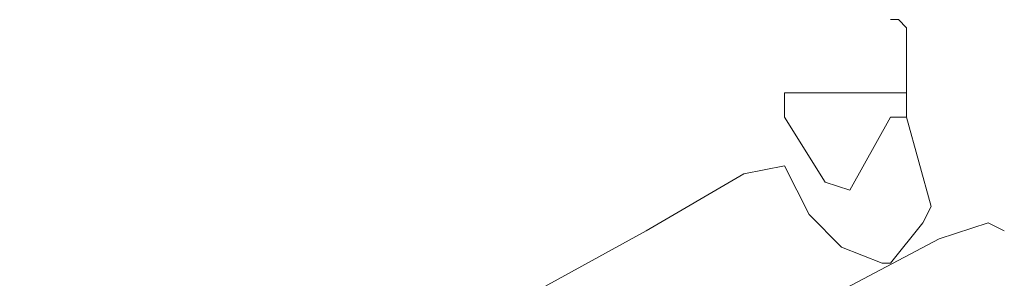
# Model space of a CAD drawing. Header units: metres. Extents: x 92810 to 93633, y 464687 to 465459.
# Tile 20 of 256: x 93091.04 to 93099.68, y 464803.55 to 464805.82. Entities that reach past the tile are written whole.
import ezdxf

# ---------------------------------------------------------------- set-up
doc = ezdxf.new("R2010")
doc.units = ezdxf.units.M
doc.layers.add('B-OI-KL-DATA_KPN-G', color=90, linetype='SI_B_DATA_KPN', lineweight=18, transparency=0.4)
doc.layers.add('B-OI-KL-GAS_LD_LIANDER-G', color=30, linetype='SI_B_GAS_LD_LIANDER', lineweight=18, transparency=0.4)
doc.styles.get("Standard").update_dxf_attribs({"font": 'isocp.shx'})
doc.linetypes.add('SI_B_DATA_KPN', pattern='A,5,-2,["KPN",Standard,S=1.5,R=0,X=-0.51,Y=-0.75],-8', length=15)
doc.linetypes.add('SI_B_GAS_LD_LIANDER', pattern='A,5,-2,["LI-G-LD",Standard,S=1.5,R=0,X=-0.51,Y=-0.75],-11', length=18)

msp = doc.modelspace()

# ---------------------------------------------------------------- linework, layer by layer
at = {"layer": 'B-OI-KL-DATA_KPN-G', "flags": 128}
msp.add_lwpolyline([(93091.8214, 464800.0357), (93099.1071, 464803.8929), (93099.5357, 464804.0357), (93099.6786, 464803.9643)], dxfattribs=at)
at = {"layer": 'B-OI-KL-GAS_LD_LIANDER-G'}
msp.add_line((93098.8214, 464805.75), (93098.8214, 464804.9643), dxfattribs=at)
at = {"layer": 'B-OI-KL-GAS_LD_LIANDER-G', "flags": 128}
for points in [[(93098.8214, 464805.75), (93098.75, 464805.8214), (93098.6786, 464805.8214)], [(93098.8214, 464805.1786), (93097.75, 464805.1786), (93097.75, 464804.9643), (93098.1071, 464804.3929), (93098.3214, 464804.3214), (93098.6786, 464804.9643), (93098.8214, 464804.9643)], [(93098.8214, 464804.9643), (93099.0357, 464804.1786), (93098.9643, 464804.0357), (93098.6786, 464803.6786), (93098.6071, 464803.6786), (93098.25, 464803.8214), (93097.9643, 464804.1071), (93097.75, 464804.5357), (93097.3929, 464804.4643), (93096.5357, 464803.9643), (93092.25, 464801.6071), (93092.25, 464800.9643), (93092.1071, 464800.5357), (93091.6786, 464800.5357), (93091.1786, 464800.9643), (93091.0357, 464800.8929)]]:
    msp.add_lwpolyline(points, dxfattribs=at)

doc.saveas('drawing.dxf')
